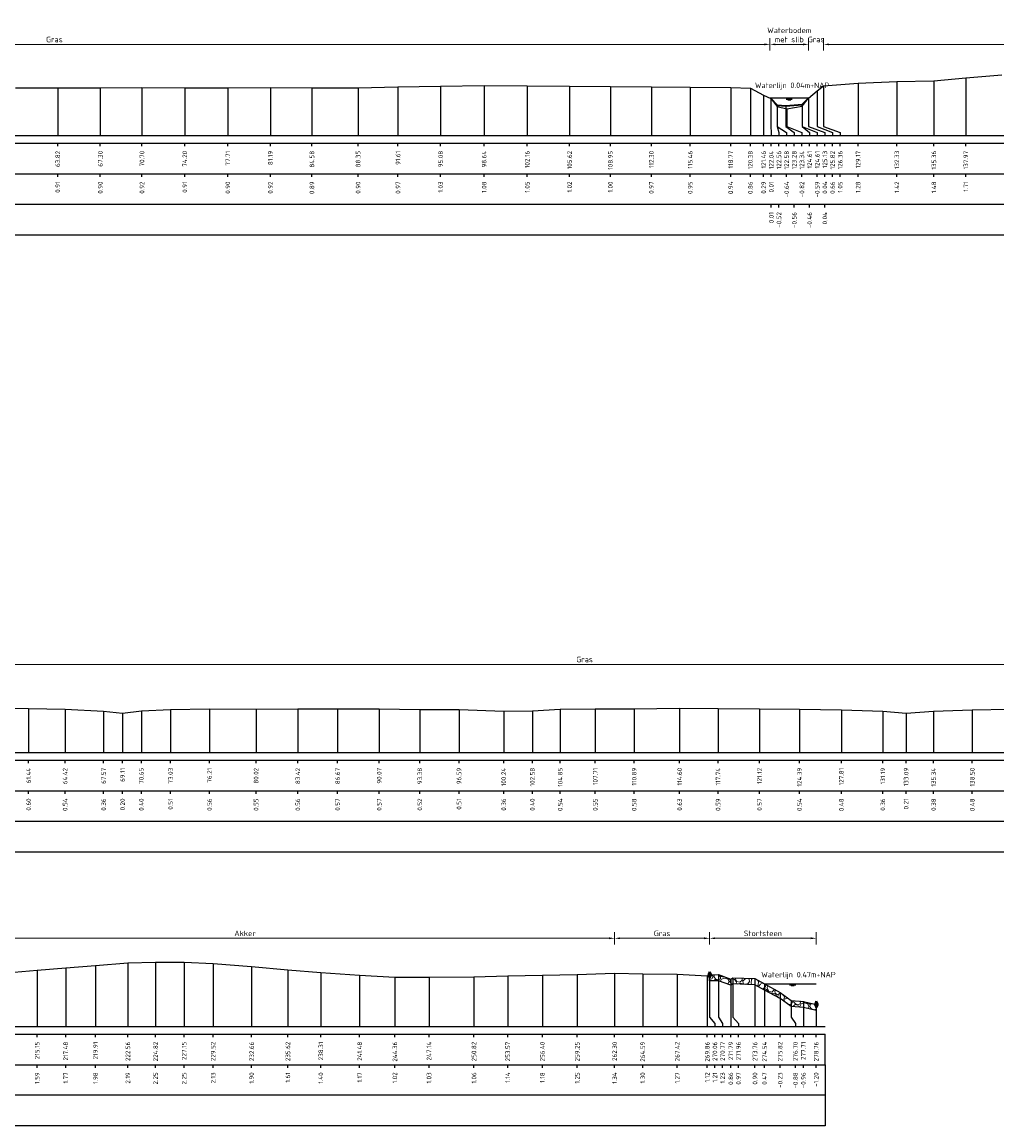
# Model space of a CAD drawing. Header units: metres. Extents: x 132725 to 140175, y 414354 to 417094.
# Tile 29 of 40: x 139911 to 139991, y 417002 to 417092. Entities that reach past the tile are written whole.
import ezdxf
from ezdxf.enums import TextEntityAlignment as Align

# ---------------------------------------------------------------- set-up
doc = ezdxf.new("R2010")
doc.units = ezdxf.units.M
doc.header["$PDMODE"] = 35
doc.header["$PDSIZE"] = 0.075
doc.layers.get('Defpoints').update_dxf_attribs({"true_color": 0x806000})
for name, color, linetype, lineweight in [('B-ME-GW-MAAIVELD-GD', 8, 'GW-MAAIVELD', 25), ('B-ME-VH-KANT ASFALT-SD', 7, 'Continuous', 25), ('B-ME-VH-VERHARDING_BESTORTING-A', 252, 'Continuous', 18), ('X-ME-AL-PROFIEL_BOVENKANT SLIB-GD', 42, 'Continuous', 35), ('X-XX-AL-DETAIL1-M', 7, 'Continuous', 18), ('X-XX-AL-GEBRUIKTE XREFS-GD', 7, 'Continuous', 35), ('X-XX-AL-NAP-T18', 7, 'Continuous', 18)]:
    doc.layers.add(name, color=color, linetype=linetype, lineweight=lineweight)
for name, color, linetype in [('X-ME-AL-PROFIEL_STORTSTEEN-GD', 7, 'Continuous'), ('X-ME-AL-PROFIEL_WATERLIJN-GD', 150, 'Continuous'), ('X-ME-AL-PROFIELRASTER-S', 7, 'Continuous')]:
    doc.layers.add(name, color=color, linetype=linetype)
doc.styles.add('NLCS-ISO-ANNOTATIEF-T18', font='NLCS-ISO.ttf', dxfattribs={"height": 1.8})
doc.styles.add('NLCS-ISO-ANNOTATIVE-T18', font='NLCS-ISO.ttf', dxfattribs={"height": 1.8})
doc.linetypes.add('GW-MAAIVELD', pattern='A,12,[40,NLCS.SHX,S=1,R=0,X=0,Y=-0.5],12', length=24)
doc.dimstyles.new('NLCS-ANNOTATIEF-T18-PIJL_L2_H0', dxfattribs={"dimtxt": 2.5, "dimasz": 1.8, "dimexe": 2, "dimexo": 2, "dimgap": 0.7, "dimtad": 1, "dimzin": 0, "dimdsep": 46, "dimtxsty": 'NLCS-ISO-ANNOTATIEF-T18', "dimcen": 0, "dimdle": 2, "dimclrd": 256, "dimclre": 256, "dimclrt": 10, "dimaunit": 2, "dimadec": 0, "dimazin": 0, "dimtfac": 1, "dimtdec": 3, "dimtofl": 0, "dimtmove": 0, "dimatfit": 3, "dimfxl": 2, "dimfxlon": 1, "dimtfillclr": 256, "dimtolj": 1, "dimtzin": 0, "dimlwd": -1, "dimlwe": -1, "dimarcsym": 0})

# ---------------------------------------------------------------- blocks, each defined once
blk = doc.blocks.new('SAL-PROFIELRASTER_BALK_EIND1-D')
at = {"color": 0, "linetype": 'ByBlock', "lineweight": -2}
blk.add_line((1, -12.5), (1, -2.5), dxfattribs=at)
at = {"color": 0, "linetype": 'ByBlock', "lineweight": -2, "flags": 128}
for points in [[(0, 0), (1, 0)], [(0, -2.5), (1, -2.5)], [(0, -12.5), (1, -12.5)]]:
    blk.add_lwpolyline(points, dxfattribs=at)
blk = doc.blocks.new('SAL-PROFIELRASTER_BALK_EIND2-D')
at = {"color": 0, "linetype": 'ByBlock', "lineweight": -2}
for p, q in [((1, -2.5), (1, -12.5)), ((1, -12.5), (0, -12.5))]:
    blk.add_line(p, q, dxfattribs=at)
blk = doc.blocks.new('SAL-PROFIELRASTER_BALK_DATA-D')
at = {"color": 0, "linetype": 'ByBlock', "lineweight": -2}
blk.add_lwpolyline([(0, -3.5), (0, -2.5)], dxfattribs=at)
at = {"color": 0, "linetype": 'ByBlock', "lineweight": -2, "style": 'NLCS-ISO-ANNOTATIVE-T18'}
blk.add_attdef('GETAL', text='', height=1.5, rotation=90, dxfattribs=at).set_placement((0.75, -5), align=Align.RIGHT)
blk = doc.blocks.new('SAL-PROFIELRASTER_AANHAAL-D')
at = {"color": 9, "linetype": 'ByBlock', "lineweight": -2, "flags": 128}
blk.add_lwpolyline([(0, 1), (0, 0)], dxfattribs=at)
blk = doc.blocks.new('SAL-PROFIELRASTER_AANHAAL_STAGGER-D')
at = {"color": 9, "linetype": 'ByBlock', "lineweight": -2, "flags": 128}
for points in [[(0, 0), (0, -0.25)], [(0, -0.25), (1, -0.75)], [(1, -0.75), (1, -1)]]:
    blk.add_lwpolyline(points, dxfattribs=at)
blk = doc.blocks.new('*D56')
at = {"layer": 'Defpoints', "color": 0, "transparency": 16777216}
for p in [(139967.18, 417017.654), (139967.18, 417014.667), (139975.881, 417013.925)]:
    blk.add_point(p, dxfattribs=at)
at = {"layer": 'X-XX-AL-DETAIL1-M', "transparency": 16777216}
for p, q in [((139967.18, 417017.154), (139967.18, 417018.154)), ((139975.431, 417017.654), (139967.63, 417017.654)), ((139975.881, 417017.154), (139975.881, 417018.154))]:
    blk.add_line(p, q, dxfattribs=at)
for points in [[(139967.63, 417017.729), (139967.63, 417017.579), (139967.18, 417017.654)], [(139975.431, 417017.729), (139975.431, 417017.579), (139975.881, 417017.654)]]:
    blk.add_solid(points, dxfattribs=at)
at = {"layer": 'X-XX-AL-DETAIL1-M', "color": 10, "transparency": 16777216, "insert": (139971.53, 417018.054), "char_height": 0.45, "attachment_point": 5, "style": 'NLCS-ISO-ANNOTATIEF-T18'}
blk.add_mtext('\\A1;Stortsteen', dxfattribs=at)
blk = doc.blocks.new('*D60')
at = {"layer": 'Defpoints', "color": 0, "transparency": 16777216}
for p in [(139959.417, 417017.654), (139959.417, 417014.799), (139967.18, 417014.667)]:
    blk.add_point(p, dxfattribs=at)
at = {"layer": 'X-XX-AL-DETAIL1-M', "transparency": 16777216}
for p, q in [((139959.417, 417017.154), (139959.417, 417018.154)), ((139966.73, 417017.654), (139959.867, 417017.654)), ((139967.18, 417017.154), (139967.18, 417018.154))]:
    blk.add_line(p, q, dxfattribs=at)
for points in [[(139959.867, 417017.729), (139959.867, 417017.579), (139959.417, 417017.654)], [(139966.73, 417017.729), (139966.73, 417017.579), (139967.18, 417017.654)]]:
    blk.add_solid(points, dxfattribs=at)
at = {"layer": 'X-XX-AL-DETAIL1-M', "color": 10, "transparency": 16777216, "insert": (139963.299, 417018.054), "char_height": 0.45, "attachment_point": 5, "style": 'NLCS-ISO-ANNOTATIEF-T18'}
blk.add_mtext('\\A1;Gras', dxfattribs=at)
blk = doc.blocks.new('*D61')
at = {"layer": 'Defpoints', "color": 0, "transparency": 16777216}
for p in [(139899.078, 417017.654), (139899.078, 417014.306), (139959.417, 417014.799)]:
    blk.add_point(p, dxfattribs=at)
at = {"layer": 'X-XX-AL-DETAIL1-M', "transparency": 16777216}
for p, q in [((139899.078, 417017.154), (139899.078, 417018.154)), ((139958.967, 417017.654), (139899.528, 417017.654)), ((139959.417, 417017.154), (139959.417, 417018.154))]:
    blk.add_line(p, q, dxfattribs=at)
for points in [[(139899.528, 417017.729), (139899.528, 417017.579), (139899.078, 417017.654)], [(139958.967, 417017.729), (139958.967, 417017.579), (139959.417, 417017.654)]]:
    blk.add_solid(points, dxfattribs=at)
at = {"layer": 'X-XX-AL-DETAIL1-M', "color": 10, "transparency": 16777216, "insert": (139929.248, 417018.054), "char_height": 0.45, "attachment_point": 5, "style": 'NLCS-ISO-ANNOTATIEF-T18'}
blk.add_mtext('\\A1;Akker', dxfattribs=at)
blk = doc.blocks.new('SVH-KANT STORTSTEEN DWP-SOD')
at = {"flags": 128}
blk.add_lwpolyline([(-0.25, 0), (0.25, 0)], dxfattribs=at)
at = {"layer": 'X-XX-AL-GEBRUIKTE XREFS-GD', "flags": 128}
for points in [[(0, 0.5), (-0.25, 0)], [(-0.25, 0), (0, -0.5)], [(0, -0.5), (0, 0.5)], [(0, 0.5), (0.25, 0)], [(0.25, 0), (0, -0.5)]]:
    blk.add_lwpolyline(points, dxfattribs=at)
blk = doc.blocks.new('*D125')
at = {"layer": 'Defpoints', "color": 0, "transparency": 16777216}
for p in [(139972.106, 417090.644), (139972.106, 417086.243), (139975.254, 417086.243)]:
    blk.add_point(p, dxfattribs=at)
at = {"layer": 'X-XX-AL-DETAIL1-M', "transparency": 16777216}
for p, q in [((139972.106, 417090.144), (139972.106, 417091.144)), ((139974.804, 417090.644), (139972.556, 417090.644)), ((139975.254, 417090.144), (139975.254, 417091.144))]:
    blk.add_line(p, q, dxfattribs=at)
for points in [[(139972.556, 417090.719), (139972.556, 417090.569), (139972.106, 417090.644)], [(139974.804, 417090.719), (139974.804, 417090.569), (139975.254, 417090.644)]]:
    blk.add_solid(points, dxfattribs=at)
at = {"layer": 'X-XX-AL-DETAIL1-M', "color": 10, "transparency": 16777216, "insert": (139973.68, 417091.419), "char_height": 0.45, "attachment_point": 5, "style": 'NLCS-ISO-ANNOTATIEF-T18'}
blk.add_mtext('\\A1;Waterbodem\\Pmet slib', dxfattribs=at)
blk = doc.blocks.new('*D128')
at = {"layer": 'Defpoints', "color": 0, "transparency": 16777216}
for p in [(139855.242, 417090.644), (139855.242, 417086.319), (139972.106, 417086.243)]:
    blk.add_point(p, dxfattribs=at)
at = {"layer": 'X-XX-AL-DETAIL1-M', "transparency": 16777216}
for p, q in [((139855.242, 417090.144), (139855.242, 417091.144)), ((139971.656, 417090.644), (139855.692, 417090.644)), ((139972.106, 417090.144), (139972.106, 417091.144))]:
    blk.add_line(p, q, dxfattribs=at)
for points in [[(139855.692, 417090.719), (139855.692, 417090.569), (139855.242, 417090.644)], [(139971.656, 417090.719), (139971.656, 417090.569), (139972.106, 417090.644)]]:
    blk.add_solid(points, dxfattribs=at)
at = {"layer": 'X-XX-AL-DETAIL1-M', "color": 10, "transparency": 16777216, "insert": (139913.674, 417091.044), "char_height": 0.45, "attachment_point": 5, "style": 'NLCS-ISO-ANNOTATIEF-T18'}
blk.add_mtext('\\A1;Gras', dxfattribs=at)
blk = doc.blocks.new('*D129')
at = {"layer": 'Defpoints', "color": 0, "transparency": 16777216}
for p in [(139975.254, 417090.644), (139976.487, 417087.252), (139975.254, 417086.243)]:
    blk.add_point(p, dxfattribs=at)
at = {"layer": 'X-XX-AL-DETAIL1-M', "transparency": 16777216}
for p, q in [((139974.804, 417090.644), (139974.354, 417090.644)), ((139975.254, 417090.144), (139975.254, 417091.144)), ((139976.487, 417090.144), (139976.487, 417091.144)), ((139976.937, 417090.644), (139977.387, 417090.644))]:
    blk.add_line(p, q, dxfattribs=at)
for points in [[(139974.804, 417090.719), (139974.804, 417090.569), (139975.254, 417090.644)], [(139976.937, 417090.719), (139976.937, 417090.569), (139976.487, 417090.644)]]:
    blk.add_solid(points, dxfattribs=at)
at = {"layer": 'X-XX-AL-DETAIL1-M', "color": 10, "transparency": 16777216, "insert": (139975.871, 417091.044), "char_height": 0.45, "attachment_point": 5, "style": 'NLCS-ISO-ANNOTATIEF-T18'}
blk.add_mtext('\\A1;Gras', dxfattribs=at)
blk = doc.blocks.new('*D130')
at = {"layer": 'Defpoints', "color": 0, "transparency": 16777216}
for p in [(139976.487, 417090.644), (139976.487, 417087.252), (140039.358, 417087.136)]:
    blk.add_point(p, dxfattribs=at)
at = {"layer": 'X-XX-AL-DETAIL1-M', "transparency": 16777216}
for p, q in [((139976.487, 417090.144), (139976.487, 417091.144)), ((140038.908, 417090.644), (139976.937, 417090.644)), ((140039.358, 417090.144), (140039.358, 417091.144))]:
    blk.add_line(p, q, dxfattribs=at)
for points in [[(139976.937, 417090.719), (139976.937, 417090.569), (139976.487, 417090.644)], [(140038.908, 417090.719), (140038.908, 417090.569), (140039.358, 417090.644)]]:
    blk.add_solid(points, dxfattribs=at)
at = {"layer": 'X-XX-AL-DETAIL1-M', "color": 10, "transparency": 16777216, "insert": (139999.133, 417091.044), "char_height": 0.45, "attachment_point": 5, "style": 'NLCS-ISO-ANNOTATIEF-T18'}
blk.add_mtext('\\A1;Akker', dxfattribs=at)
blk = doc.blocks.new('*D137')
at = {"layer": 'Defpoints', "color": 0, "transparency": 16777216}
for p in [(139889.75, 417040.02), (139889.75, 417035.875), (140044.286, 417035.868)]:
    blk.add_point(p, dxfattribs=at)
at = {"layer": 'X-XX-AL-DETAIL1-M', "transparency": 16777216}
for p, q in [((139889.75, 417039.52), (139889.75, 417040.52)), ((140044.286, 417039.52), (140044.286, 417040.52)), ((140043.836, 417040.02), (139890.2, 417040.02))]:
    blk.add_line(p, q, dxfattribs=at)
for points in [[(139890.2, 417040.095), (139890.2, 417039.945), (139889.75, 417040.02)], [(140043.836, 417040.095), (140043.836, 417039.945), (140044.286, 417040.02)]]:
    blk.add_solid(points, dxfattribs=at)
at = {"layer": 'X-XX-AL-DETAIL1-M', "color": 10, "transparency": 16777216, "insert": (139956.967, 417040.42), "char_height": 0.45, "attachment_point": 5, "style": 'NLCS-ISO-ANNOTATIEF-T18'}
blk.add_mtext('\\A1;Gras', dxfattribs=at)

msp = doc.modelspace()

# ---------------------------------------------------------------- hatches: boundary and pattern name
at = {"layer": 'B-ME-VH-VERHARDING_BESTORTING-A'}
h = msp.add_hatch(dxfattribs=at)
h.set_pattern_fill('AVH-BESTORTING_01', color=256, scale=0.1, pattern_type=2)
h.set_pattern_definition([(342.74206, (140004.4933, 416817.1264), (0.539798, 0.977389), [0.27272, -1.09194]), (17.25794, (140003.4505, 416817.45035), (0.5398037, 0.9773993), [0.27272, -1.65719]), (61.0888, (140003.711, 416817.5313), (-1.303186, 0.404857), [0.22313, -0.89341]), (118.9112, (140004.5822, 416816.3443), (-0.5398012, -0.977414), [0.22313, -1.35591]), (162.74206, (140003.7109, 416817.9219), (-0.539798, -0.977389), [0.27272, -1.09194]), (197.25794, (140003.4505, 416818.0028), (-0.5398037, -0.9773993), [0.27272, -1.65719]), (241.0888, (140003.19, 416817.922), (1.303186, -0.404857), [0.22313, -0.89341]), (298.9112, (140003.622, 416818.704), (0.5398012, 0.977414), [0.22313, -1.35591]), (342.74206, (140001.8534, 416818.5492), (-0.763385, 1.382236), [0.24341, -1.12122]), (40.85185, (140000.4665, 416815.54476), (0.53980236, 0.97739855), [0.24469, -3.61913]), (84.58698, (140002.27097, 416818.637), (-0.2235911, 2.3596451), [0.29716, -3.05481]), (118.9112, (140003.6021, 416818.5266), (-1.303208, 0.4048567), [0.29575, -1.28331]), (162.74206, (140002.156, 416819.1917), (0.763385, -1.382236), [0.24484, -1.11975]), (40.85185, (140000.11815, 416816.17254), (0.53980236, 0.97739855), [0.24409, -3.61972]), (84.58698, (140001.7096, 416818.8096), (-0.5398004, -0.9774069), [0.29647, -3.05553]), (298.9112, (140001.7096, 416818.8096), (1.303208, -0.4048567), [0.29753, -1.28153]), (26.66898, (139999.25475, 416816.71126), (-1.84299603, -0.5725531), [0.18275, -4.54613]), (84.58698, (140002.34062, 416819.32026), (-0.5398004, -0.9774069), [0.18319, -3.16878]), (131.76242, (140000.83112, 416822.26714), (-2.0666041, 1.7871012), [0.24466, -4.00428]), (162.742, (139999.2723, 416817.1578), (-0.539799, -0.977389), [0.19694, -1.16769]), (26.66898, (139998.92078, 416817.1341), (-1.84299603, -0.5725531), [0.18297, -4.54591]), (84.58698, (140001.82444, 416819.4614), (-0.5398004, -0.9774069), [0.20094, -3.15103]), (131.76242, (140000.43747, 416822.06926), (-2.0666041, 1.7871012), [0.20994, -4.039]), (342.742, (140001.9643, 416819.3048), (0.539799, 0.977389), [0.22313, -1.1415]), (50.24156, (140002.20015, 416817.38729), (0.53978968, 0.97739007), [0.21713, -6.88472]), (95.41302, (140002.339, 416817.5542), (-0.7633873, 1.3822403), [0.19056, -2.17966]), (150.93884, (139999.49106, 416820.91323), (-1.303193, 0.40485775), [0.17556, -5.17047]), (197.25794, (140002.1676, 416817.8292), (1.303191, -0.4048543), [0.22316, -1.70672]), (50.24156, (140001.80647, 416817.5851), (0.53978968, 0.97739007), [0.23138, -6.87047]), (95.41302, (140001.82284, 416817.41235), (-0.7633873, 1.3822403), [0.17353, -2.19669]), (150.93884, (139999.1571, 416820.49042), (-1.303193, 0.40485775), [0.18788, -5.15816]), (17.25794, (140001.9871, 416817.3211), (-1.303191, 0.4048543), [0.22313, -1.70675])])
h.paths.add_polyline_path([(139967.18, 417014.667), (139967.891, 417014.687), (139968.909, 417014.316), (139969.08, 417014.422), (139970.881, 417014.356), (139971.66, 417013.925), (139972.937, 417013.223), (139973.824, 417012.573), (139974.831, 417012.497), (139975.881, 417012.257), (139975.881, 417011.757), (139974.831, 417011.997), (139973.824, 417012.073), (139972.937, 417012.723), (139971.66, 417013.425), (139970.881, 417013.856), (139969.08, 417013.922), (139968.909, 417013.816), (139967.891, 417014.187), (139967.18, 417014.167)])

# ---------------------------------------------------------------- linework, layer by layer
at = {"layer": 'B-ME-GW-MAAIVELD-GD', "ltscale": 0.1}
for points in [[(139910.508, 417087.093), (139913.948, 417087.106), (139917.426, 417087.103), (139920.828, 417087.115), (139924.324, 417087.109), (139927.836, 417087.095), (139931.315, 417087.115), (139934.707, 417087.093), (139938.474, 417087.098), (139941.733, 417087.171), (139945.209, 417087.231), (139948.766, 417087.283), (139952.289, 417087.251), (139955.744, 417087.221), (139959.074, 417087.197), (139962.423, 417087.172), (139965.591, 417087.148), (139968.897, 417087.136), (139970.508, 417087.062), (139971.589, 417086.493), (139972.168, 417086.213), (139972.705, 417085.564), (139973.472, 417085.385), (139974.735, 417085.612), (139975.254, 417086.243), (139975.952, 417086.86), (139976.487, 417087.252), (139979.301, 417087.484), (139982.462, 417087.618), (139985.488, 417087.68), (139988.095, 417087.905), (139991.035, 417088.146)], [(139908.365, 417036.456), (139911.57, 417036.425), (139914.55, 417036.364), (139917.695, 417036.186), (139919.243, 417036.026), (139920.776, 417036.224), (139923.155, 417036.333), (139926.342, 417036.381), (139930.145, 417036.372), (139933.551, 417036.386), (139936.799, 417036.396), (139940.2, 417036.387), (139943.513, 417036.341), (139946.714, 417036.329), (139950.363, 417036.185), (139952.707, 417036.218), (139954.977, 417036.363), (139957.842, 417036.376), (139961.015, 417036.4), (139964.727, 417036.449), (139967.867, 417036.411), (139971.253, 417036.387), (139974.515, 417036.364), (139977.935, 417036.304), (139981.321, 417036.185), (139983.221, 417036.028), (139985.465, 417036.204), (139988.624, 417036.3), (139991.683, 417036.363)], [(139909.759, 417014.825), (139912.272, 417015.042), (139914.6, 417015.23), (139917.033, 417015.439), (139919.677, 417015.649), (139921.94, 417015.707), (139924.272, 417015.704), (139926.644, 417015.591), (139929.784, 417015.357), (139932.744, 417015.066), (139935.428, 417014.859), (139938.601, 417014.63), (139941.478, 417014.479), (139944.265, 417014.483), (139947.938, 417014.515), (139950.692, 417014.592), (139953.524, 417014.636), (139956.372, 417014.703), (139959.417, 417014.799), (139961.712, 417014.753), (139964.538, 417014.728), (139966.985, 417014.58), (139967.18, 417014.667), (139967.891, 417014.687), (139968.909, 417014.316), (139969.08, 417014.422), (139970.881, 417014.356), (139971.66, 417013.925), (139972.937, 417013.223), (139973.824, 417012.573), (139974.831, 417012.497), (139975.881, 417012.257)]]:
    msp.add_lwpolyline(points, dxfattribs=at)
at = {"layer": 'X-ME-AL-PROFIEL_BOVENKANT SLIB-GD'}
msp.add_lwpolyline([(139972.168, 417086.213), (139972.691, 417085.684), (139973.405, 417085.637), (139974.734, 417085.744), (139975.254, 417086.243)], dxfattribs=at)
at = {"layer": 'X-ME-AL-PROFIEL_STORTSTEEN-GD'}
msp.add_lwpolyline([(139967.18, 417014.667), (139967.891, 417014.687), (139968.909, 417014.316), (139969.08, 417014.422), (139970.881, 417014.356), (139971.66, 417013.925), (139972.937, 417013.223), (139973.824, 417012.573), (139974.831, 417012.497), (139975.881, 417012.257), (139975.881, 417011.757), (139974.831, 417011.997), (139973.824, 417012.073), (139972.937, 417012.723), (139971.66, 417013.425), (139970.881, 417013.856), (139969.08, 417013.922), (139968.909, 417013.816), (139967.891, 417014.187), (139967.18, 417014.167)], close=True, dxfattribs=at)
at = {"layer": 'X-ME-AL-PROFIEL_WATERLIJN-GD'}
for points in [[(139975.254, 417086.243), (139972.106, 417086.243)], [(139973.43, 417086.181), (139973.93, 417086.181)], [(139973.555, 417086.122), (139973.805, 417086.122)], [(139971.66, 417013.925), (139975.881, 417013.925)], [(139973.704, 417013.863), (139974.204, 417013.863)], [(139973.829, 417013.804), (139974.079, 417013.804)]]:
    msp.add_lwpolyline(points, dxfattribs=at)

# ---------------------------------------------------------------- block references
at = {"layer": 'B-ME-VH-KANT ASFALT-SD', "xscale": 0.5, "yscale": 0.5, "zscale": 0.5}
for p in [(139967.18, 417014.667), (139975.881, 417012.257)]:
    msp.add_blockref('SVH-KANT STORTSTEEN DWP-SOD', p, dxfattribs=at)
at = {"layer": 'X-ME-AL-PROFIELRASTER-S'}
for p, yscale in [((139913.948, 417083.2), 3.906), ((139917.426, 417083.2), 3.903), ((139920.828, 417083.2), 3.915), ((139924.324, 417083.2), 3.909), ((139927.836, 417083.2), 3.895), ((139931.315, 417083.2), 3.915), ((139934.707, 417083.2), 3.893), ((139938.474, 417083.2), 3.898), ((139941.733, 417083.2), 3.971), ((139945.209, 417083.2), 4.031), ((139948.766, 417083.2), 4.083), ((139952.289, 417083.2), 4.051), ((139955.744, 417083.2), 4.021), ((139959.074, 417083.2), 3.997), ((139962.423, 417083.2), 3.972), ((139965.591, 417083.2), 3.948), ((139968.897, 417083.2), 3.936), ((139970.508, 417083.2), 3.862), ((139976.487, 417084.2), 3.052), ((139979.301, 417083.2), 4.284), ((139982.462, 417083.2), 4.418), ((139985.488, 417083.2), 4.48), ((139988.095, 417083.2), 4.705), ((139971.589, 417083.2), 3.293), ((139972.168, 417084.2), 2.013), ((139972.168, 417084.2), 2.013), ((139972.168, 417084.2), 2.013), ((139972.168, 417084.2), 2.013), ((139975.254, 417084.2), 2.043), ((139975.254, 417084.2), 2.043), ((139975.254, 417084.2), 2.043), ((139975.254, 417084.2), 2.043), ((139975.952, 417084.2), 2.66), ((139972.691, 417084.2), 1.484), ((139972.705, 417084.2), 1.364), ((139973.405, 417084.2), 1.437), ((139973.472, 417084.2), 1.185), ((139974.734, 417084.2), 1.544), ((139974.735, 417084.2), 1.412), ((139911.57, 417032.822), 3.603), ((139914.55, 417032.822), 3.542), ((139917.695, 417032.822), 3.364), ((139919.243, 417032.822), 3.204), ((139920.776, 417032.822), 3.402), ((139923.155, 417032.822), 3.511), ((139926.342, 417032.822), 3.559), ((139930.145, 417032.822), 3.55), ((139933.551, 417032.822), 3.564), ((139936.799, 417032.822), 3.574), ((139940.2, 417032.822), 3.565), ((139943.513, 417032.822), 3.519), ((139946.714, 417032.822), 3.507), ((139950.363, 417032.822), 3.363), ((139952.707, 417032.822), 3.396), ((139954.977, 417032.822), 3.541), ((139957.842, 417032.822), 3.554), ((139961.015, 417032.822), 3.578), ((139964.727, 417032.822), 3.627), ((139967.867, 417032.822), 3.589), ((139971.253, 417032.822), 3.565), ((139974.515, 417032.822), 3.542), ((139977.935, 417032.822), 3.482), ((139981.321, 417032.822), 3.363), ((139983.221, 417032.822), 3.206), ((139985.465, 417032.822), 3.382), ((139988.624, 417032.822), 3.478), ((139912.272, 417010.457), 4.585), ((139914.6, 417010.457), 4.773), ((139917.033, 417010.457), 4.982), ((139919.677, 417010.457), 5.192), ((139921.94, 417010.457), 5.25), ((139924.272, 417010.457), 5.247), ((139926.644, 417010.457), 5.134), ((139929.784, 417010.457), 4.9), ((139932.744, 417010.457), 4.609), ((139935.428, 417010.457), 4.402), ((139938.601, 417010.457), 4.173), ((139941.478, 417010.457), 4.022), ((139944.265, 417010.457), 4.026), ((139947.938, 417010.457), 4.058), ((139950.692, 417010.457), 4.135), ((139953.524, 417010.457), 4.179), ((139956.372, 417010.457), 4.246), ((139959.417, 417010.457), 4.342000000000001), ((139961.712, 417010.457), 4.296), ((139964.538, 417010.457), 4.271), ((139966.985, 417010.457), 4.123), ((139967.18, 417011.457), 3.21), ((139967.891, 417011.457), 3.23), ((139968.909, 417010.457), 3.859), ((139969.08, 417011.457), 2.965), ((139970.881, 417010.457), 3.899), ((139971.66, 417010.457), 3.468), ((139971.66, 417010.457), 3.468), ((139972.937, 417010.457), 2.766), ((139973.824, 417011.457), 1.116)]:
    msp.add_blockref('SAL-PROFIELRASTER_AANHAAL-D', p, dxfattribs=dict(at, yscale=yscale))
for p, xscale, zscale in [((139972.168, 417084.2), 0.04587217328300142, 0.04587217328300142), ((139972.168, 417084.2), 0.04587217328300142, 0.04587217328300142), ((139972.168, 417084.2), 0.04587217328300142, 0.04587217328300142), ((139972.168, 417084.2), 0.04587217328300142, 0.04587217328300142), ((139972.691, 417084.2), 0.1474675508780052, 0.1474675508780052), ((139972.705, 417084.2), 0.7588293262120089, 0.7588293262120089), ((139973.405, 417084.2), 0.684087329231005, 0.684087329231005), ((139973.472, 417084.2), 1.24170797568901, 1.24170797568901), ((139974.734, 417084.2), 0.6042492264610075, 0.6042492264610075), ((139974.735, 417084.2), 1.228600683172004, 1.228600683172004), ((139975.254, 417084.2), 1.334531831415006, 1.334531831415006), ((139975.254, 417084.2), 1.334531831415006, 1.334531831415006), ((139975.254, 417084.2), 1.334531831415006, 1.334531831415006), ((139975.254, 417084.2), 1.334531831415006, 1.334531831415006), ((139975.952, 417084.2), 1.261234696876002, 1.261234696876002), ((139976.487, 417084.2), 1.351463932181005, 1.351463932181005), ((139967.18, 417011.457), 0.4299364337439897, 0.4299364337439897), ((139967.891, 417011.457), 0.3435930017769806, 0.3435930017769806), ((139969.08, 417011.457), 0.4537247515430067, 0.4537247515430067), ((139973.824, 417011.457), 0.3631157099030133, 0.3631157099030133)]:
    msp.add_blockref('SAL-PROFIELRASTER_AANHAAL_STAGGER-D', p, dxfattribs=dict(at, xscale=xscale, zscale=zscale))
for name, p, xscale, yscale, zscale in [('SAL-PROFIELRASTER_BALK_EIND1-D', (139850.128, 417083.2), 197, 0.25, 194.4313743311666), ('SAL-PROFIELRASTER_BALK_EIND2-D', (139850.128, 417080.7), 197, 0.25, 194.4313743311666), ('SAL-PROFIELRASTER_BALK_EIND2-D', (139850.128, 417078.2), 197, 0.25, 194.4313743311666), ('SAL-PROFIELRASTER_BALK_EIND1-D', (139850.128, 417032.822), 279.5, 0.25, 277.3284274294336), ('SAL-PROFIELRASTER_BALK_EIND2-D', (139850.128, 417030.322), 279.5, 0.25, 277.3284274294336), ('SAL-PROFIELRASTER_BALK_EIND2-D', (139850.128, 417027.822), 279.5, 0.25, 277.3284274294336), ('SAL-PROFIELRASTER_AANHAAL-D', (139974.831, 417010.457), 0.5882352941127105, 2.03999999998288, 0.5882352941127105), ('SAL-PROFIELRASTER_AANHAAL-D', (139974.831, 417010.457), 0.5882352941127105, 2.03999999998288, 0.5882352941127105), ('SAL-PROFIELRASTER_AANHAAL-D', (139975.881, 417010.457), 0.519031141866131, 1.799999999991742, 0.519031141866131), ('SAL-PROFIELRASTER_AANHAAL-D', (139975.881, 417010.457), 0.519031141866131, 1.799999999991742, 0.519031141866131), ('SAL-PROFIELRASTER_BALK_EIND1-D', (139697.121, 417010.457), 279.5, 0.25, 277.3284274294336), ('SAL-PROFIELRASTER_BALK_EIND2-D', (139697.121, 417007.957), 279.5, 0.25, 277.3284274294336), ('SAL-PROFIELRASTER_BALK_EIND2-D', (139697.121, 417005.457), 279.5, 0.25, 277.3284274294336)]:
    msp.add_blockref(name, p, dxfattribs=dict(at, xscale=xscale, yscale=yscale, zscale=zscale))
at = {"layer": 'X-ME-AL-PROFIELRASTER-S', "xscale": 0.25, "yscale": 0.25, "zscale": 0.25}
for p, values in [((139913.948, 417083.2), {'GETAL': '63.82'}), ((139917.426, 417083.2), {'GETAL': '67.30'}), ((139920.828, 417083.2), {'GETAL': '70.70'}), ((139924.324, 417083.2), {'GETAL': '74.20'}), ((139927.836, 417083.2), {'GETAL': '77.71'}), ((139931.315, 417083.2), {'GETAL': '81.19'}), ((139934.707, 417083.2), {'GETAL': '84.58'}), ((139938.474, 417083.2), {'GETAL': '88.35'}), ((139941.733, 417083.2), {'GETAL': '91.61'}), ((139945.209, 417083.2), {'GETAL': '95.08'}), ((139948.766, 417083.2), {'GETAL': '98.64'}), ((139952.289, 417083.2), {'GETAL': '102.16'}), ((139955.744, 417083.2), {'GETAL': '105.62'}), ((139959.074, 417083.2), {'GETAL': '108.95'}), ((139962.423, 417083.2), {'GETAL': '112.30'}), ((139965.591, 417083.2), {'GETAL': '115.46'}), ((139968.897, 417083.2), {'GETAL': '118.77'}), ((139970.508, 417083.2), {'GETAL': '120.38'}), ((139971.589, 417083.2), {'GETAL': '121.46'}), ((139972.214, 417083.2), {'GETAL': '122.04'}), ((139972.214, 417083.2), {'GETAL': '122.04'}), ((139972.214, 417083.2), {'GETAL': '122.04'}), ((139972.214, 417083.2), {'GETAL': '122.04'}), ((139972.839, 417083.2), {'GETAL': '122.56'}), ((139973.464, 417083.2), {'GETAL': '122.58'}), ((139974.089, 417083.2), {'GETAL': '123.28'}), ((139974.714, 417083.2), {'GETAL': '123.34'}), ((139975.339, 417083.2), {'GETAL': '124.61'}), ((139975.964, 417083.2), {'GETAL': '124.61'}), ((139976.589, 417083.2), {'GETAL': '125.13'}), ((139976.589, 417083.2), {'GETAL': '125.13'}), ((139976.589, 417083.2), {'GETAL': '125.13'}), ((139976.589, 417083.2), {'GETAL': '125.13'}), ((139977.214, 417083.2), {'GETAL': '125.82'}), ((139977.839, 417083.2), {'GETAL': '126.36'}), ((139979.301, 417083.2), {'GETAL': '129.17'}), ((139982.462, 417083.2), {'GETAL': '132.33'}), ((139985.488, 417083.2), {'GETAL': '135.36'}), ((139988.095, 417083.2), {'GETAL': '137.97'}), ((139913.948, 417080.7), {'GETAL': '0.91'}), ((139917.426, 417080.7), {'GETAL': '0.90'}), ((139920.828, 417080.7), {'GETAL': '0.92'}), ((139924.324, 417080.7), {'GETAL': '0.91'}), ((139927.836, 417080.7), {'GETAL': '0.90'}), ((139931.315, 417080.7), {'GETAL': '0.92'}), ((139934.707, 417080.7), {'GETAL': '0.89'}), ((139938.474, 417080.7), {'GETAL': '0.90'}), ((139941.733, 417080.7), {'GETAL': '0.97'}), ((139945.209, 417080.7), {'GETAL': '1.03'}), ((139948.766, 417080.7), {'GETAL': '1.08'}), ((139952.289, 417080.7), {'GETAL': '1.05'}), ((139955.744, 417080.7), {'GETAL': '1.02'}), ((139959.074, 417080.7), {'GETAL': '1.00'}), ((139962.423, 417080.7), {'GETAL': '0.97'}), ((139965.591, 417080.7), {'GETAL': '0.95'}), ((139968.897, 417080.7), {'GETAL': '0.94'}), ((139970.508, 417080.7), {'GETAL': '0.86'}), ((139971.589, 417080.7), {'GETAL': '0.29'}), ((139972.214, 417080.7), {'GETAL': '0.01'}), ((139973.464, 417080.7), {'GETAL': '-0.64'}), ((139974.714, 417080.7), {'GETAL': '-0.82'}), ((139975.964, 417080.7), {'GETAL': '-0.59'}), ((139976.589, 417080.7), {'GETAL': '0.04'}), ((139977.214, 417080.7), {'GETAL': '0.66'}), ((139977.839, 417080.7), {'GETAL': '1.05'}), ((139979.301, 417080.7), {'GETAL': '1.28'}), ((139982.462, 417080.7), {'GETAL': '1.42'}), ((139985.488, 417080.7), {'GETAL': '1.48'}), ((139988.095, 417080.7), {'GETAL': '1.71'}), ((139972.214, 417078.2), {'GETAL': '0.01'}), ((139972.839, 417078.2), {'GETAL': '-0.52'}), ((139974.089, 417078.2), {'GETAL': '-0.56'}), ((139975.339, 417078.2), {'GETAL': '-0.46'}), ((139976.589, 417078.2), {'GETAL': '0.04'}), ((139911.57, 417032.822), {'GETAL': '61.44'}), ((139914.55, 417032.822), {'GETAL': '64.42'}), ((139917.695, 417032.822), {'GETAL': '67.57'}), ((139919.243, 417032.822), {'GETAL': '69.11'}), ((139920.776, 417032.822), {'GETAL': '70.65'}), ((139923.155, 417032.822), {'GETAL': '73.03'}), ((139926.342, 417032.822), {'GETAL': '76.21'}), ((139930.145, 417032.822), {'GETAL': '80.02'}), ((139933.551, 417032.822), {'GETAL': '83.42'}), ((139936.799, 417032.822), {'GETAL': '86.67'}), ((139940.2, 417032.822), {'GETAL': '90.07'}), ((139943.513, 417032.822), {'GETAL': '93.38'}), ((139946.714, 417032.822), {'GETAL': '96.59'}), ((139950.363, 417032.822), {'GETAL': '100.24'}), ((139952.707, 417032.822), {'GETAL': '102.58'}), ((139954.977, 417032.822), {'GETAL': '104.85'}), ((139957.842, 417032.822), {'GETAL': '107.71'}), ((139961.015, 417032.822), {'GETAL': '110.89'}), ((139964.727, 417032.822), {'GETAL': '114.60'}), ((139967.867, 417032.822), {'GETAL': '117.74'}), ((139971.253, 417032.822), {'GETAL': '121.12'}), ((139974.515, 417032.822), {'GETAL': '124.39'}), ((139977.935, 417032.822), {'GETAL': '127.81'}), ((139981.321, 417032.822), {'GETAL': '131.19'}), ((139983.221, 417032.822), {'GETAL': '133.09'}), ((139985.465, 417032.822), {'GETAL': '135.34'}), ((139988.624, 417032.822), {'GETAL': '138.50'}), ((139911.57, 417030.322), {'GETAL': '0.60'}), ((139914.55, 417030.322), {'GETAL': '0.54'}), ((139917.695, 417030.322), {'GETAL': '0.36'}), ((139919.243, 417030.322), {'GETAL': '0.20'}), ((139920.776, 417030.322), {'GETAL': '0.40'}), ((139923.155, 417030.322), {'GETAL': '0.51'}), ((139926.342, 417030.322), {'GETAL': '0.56'}), ((139930.145, 417030.322), {'GETAL': '0.55'}), ((139933.551, 417030.322), {'GETAL': '0.56'}), ((139936.799, 417030.322), {'GETAL': '0.57'}), ((139940.2, 417030.322), {'GETAL': '0.57'}), ((139943.513, 417030.322), {'GETAL': '0.52'}), ((139946.714, 417030.322), {'GETAL': '0.51'}), ((139950.363, 417030.322), {'GETAL': '0.36'}), ((139952.707, 417030.322), {'GETAL': '0.40'}), ((139954.977, 417030.322), {'GETAL': '0.54'}), ((139957.842, 417030.322), {'GETAL': '0.55'}), ((139961.015, 417030.322), {'GETAL': '0.58'}), ((139964.727, 417030.322), {'GETAL': '0.63'}), ((139967.867, 417030.322), {'GETAL': '0.59'}), ((139971.253, 417030.322), {'GETAL': '0.57'}), ((139974.515, 417030.322), {'GETAL': '0.54'}), ((139977.935, 417030.322), {'GETAL': '0.48'}), ((139981.321, 417030.322), {'GETAL': '0.36'}), ((139983.221, 417030.322), {'GETAL': '0.21'}), ((139985.465, 417030.322), {'GETAL': '0.38'}), ((139988.624, 417030.322), {'GETAL': '0.48'}), ((139912.272, 417010.457), {'GETAL': '215.15'}), ((139914.6, 417010.457), {'GETAL': '217.48'}), ((139917.033, 417010.457), {'GETAL': '219.91'}), ((139919.677, 417010.457), {'GETAL': '222.56'}), ((139921.94, 417010.457), {'GETAL': '224.82'}), ((139924.272, 417010.457), {'GETAL': '227.15'}), ((139926.644, 417010.457), {'GETAL': '229.52'}), ((139929.784, 417010.457), {'GETAL': '232.66'}), ((139932.744, 417010.457), {'GETAL': '235.62'}), ((139935.428, 417010.457), {'GETAL': '238.31'}), ((139938.601, 417010.457), {'GETAL': '241.48'}), ((139941.478, 417010.457), {'GETAL': '244.36'}), ((139944.265, 417010.457), {'GETAL': '247.14'}), ((139947.938, 417010.457), {'GETAL': '250.82'}), ((139950.692, 417010.457), {'GETAL': '253.57'}), ((139953.524, 417010.457), {'GETAL': '256.40'}), ((139956.372, 417010.457), {'GETAL': '259.25'}), ((139959.417, 417010.457), {'GETAL': '262.30'}), ((139961.712, 417010.457), {'GETAL': '264.59'}), ((139964.538, 417010.457), {'GETAL': '267.42'}), ((139966.985, 417010.457), {'GETAL': '269.86'}), ((139967.61, 417010.457), {'GETAL': '270.06'}), ((139968.235, 417010.457), {'GETAL': '270.77'}), ((139968.909, 417010.457), {'GETAL': '271.79'}), ((139969.534, 417010.457), {'GETAL': '271.96'}), ((139970.881, 417010.457), {'GETAL': '273.76'}), ((139971.66, 417010.457), {'GETAL': '274.54'}), ((139971.66, 417010.457), {'GETAL': '274.54'}), ((139972.937, 417010.457), {'GETAL': '275.82'}), ((139974.187, 417010.457), {'GETAL': '276.70'}), ((139974.831, 417010.457), {'GETAL': '277.71'}), ((139975.881, 417010.457), {'GETAL': '278.76'}), ((139912.272, 417007.957), {'GETAL': '1.59'}), ((139914.6, 417007.957), {'GETAL': '1.77'}), ((139917.033, 417007.957), {'GETAL': '1.98'}), ((139919.677, 417007.957), {'GETAL': '2.19'}), ((139921.94, 417007.957), {'GETAL': '2.25'}), ((139924.272, 417007.957), {'GETAL': '2.25'}), ((139926.644, 417007.957), {'GETAL': '2.13'}), ((139929.784, 417007.957), {'GETAL': '1.90'}), ((139932.744, 417007.957), {'GETAL': '1.61'}), ((139935.428, 417007.957), {'GETAL': '1.40'}), ((139938.601, 417007.957), {'GETAL': '1.17'}), ((139941.478, 417007.957), {'GETAL': '1.02'}), ((139944.265, 417007.957), {'GETAL': '1.03'}), ((139947.938, 417007.957), {'GETAL': '1.06'}), ((139950.692, 417007.957), {'GETAL': '1.14'}), ((139953.524, 417007.957), {'GETAL': '1.18'}), ((139956.372, 417007.957), {'GETAL': '1.25'}), ((139959.417, 417007.957), {'GETAL': '1.34'}), ((139961.712, 417007.957), {'GETAL': '1.30'}), ((139964.538, 417007.957), {'GETAL': '1.27'}), ((139966.985, 417007.957), {'GETAL': '1.12'}), ((139967.61, 417007.957), {'GETAL': '1.21'}), ((139968.235, 417007.957), {'GETAL': '1.23'}), ((139968.909, 417007.957), {'GETAL': '0.86'}), ((139969.534, 417007.957), {'GETAL': '0.97'}), ((139970.881, 417007.957), {'GETAL': '0.90'}), ((139971.66, 417007.957), {'GETAL': '0.47'}), ((139972.937, 417007.957), {'GETAL': '-0.23'}), ((139974.187, 417007.957), {'GETAL': '-0.88'}), ((139974.831, 417007.957), {'GETAL': '-0.96'}), ((139975.881, 417007.957), {'GETAL': '-1.20'})]:
    msp.add_blockref('SAL-PROFIELRASTER_BALK_DATA-D', p, dxfattribs=at).add_auto_attribs(values)

# ---------------------------------------------------------------- texts
at = {"layer": 'X-XX-AL-NAP-T18', "color": 10, "char_height": 0.45, "width": 15.43377, "attachment_point": 7, "style": 'NLCS-ISO-ANNOTATIEF-T18'}
for s, insert in [('Waterlijn 0.04m+NAP', (139970.88, 417086.942)), ('Waterlijn 0.47m+NAP', (139971.393, 417014.325))]:
    msp.add_mtext(s, dxfattribs=dict(at, insert=insert))

# ---------------------------------------------------------------- dimensions: what is measured, and where the dimension line sits
at = {"layer": 'X-XX-AL-DETAIL1-M'}
for base, p1, p2, text, picture, middle in [((139972.106, 417090.644), (139975.254, 417086.243), (139972.106, 417086.243), 'Waterbodem\\Pmet slib', '*D125', (139973.68, 417090.644)), ((139855.242, 417090.644), (139972.106, 417086.243), (139855.242, 417086.319), 'Gras', '*D128', (139913.674, 417090.644)), ((139975.254, 417090.644), (139976.487, 417087.252), (139975.254, 417086.243), 'Gras', '*D129', (139975.871, 417090.644)), ((139976.487, 417090.644), (140039.358, 417087.136), (139976.487, 417087.252), 'Akker', '*D130', (139999.133, 417090.644)), ((139889.75, 417040.02), (140044.286, 417035.868), (139889.75, 417035.875), 'Gras', '*D137', (139956.967, 417040.02)), ((139899.078, 417017.654), (139959.417, 417014.799), (139899.078, 417014.306), 'Akker', '*D61', (139929.248, 417017.654)), ((139959.417, 417017.654), (139967.18, 417014.667), (139959.417, 417014.799), 'Gras', '*D60', (139963.299, 417017.654)), ((139967.18, 417017.654), (139975.881, 417013.925), (139967.18, 417014.667), 'Stortsteen', '*D56', (139971.53, 417017.654))]:
    dim = msp.add_linear_dim(base=base, p1=p1, p2=p2, text=text, dimstyle='NLCS-ANNOTATIEF-T18-PIJL_L2_H0', dxfattribs=at)
    dim.commit()
    dim.dimension.update_dxf_attribs({"geometry": picture, "text_midpoint": middle, "dimtype": 160})

doc.saveas('drawing.dxf')
